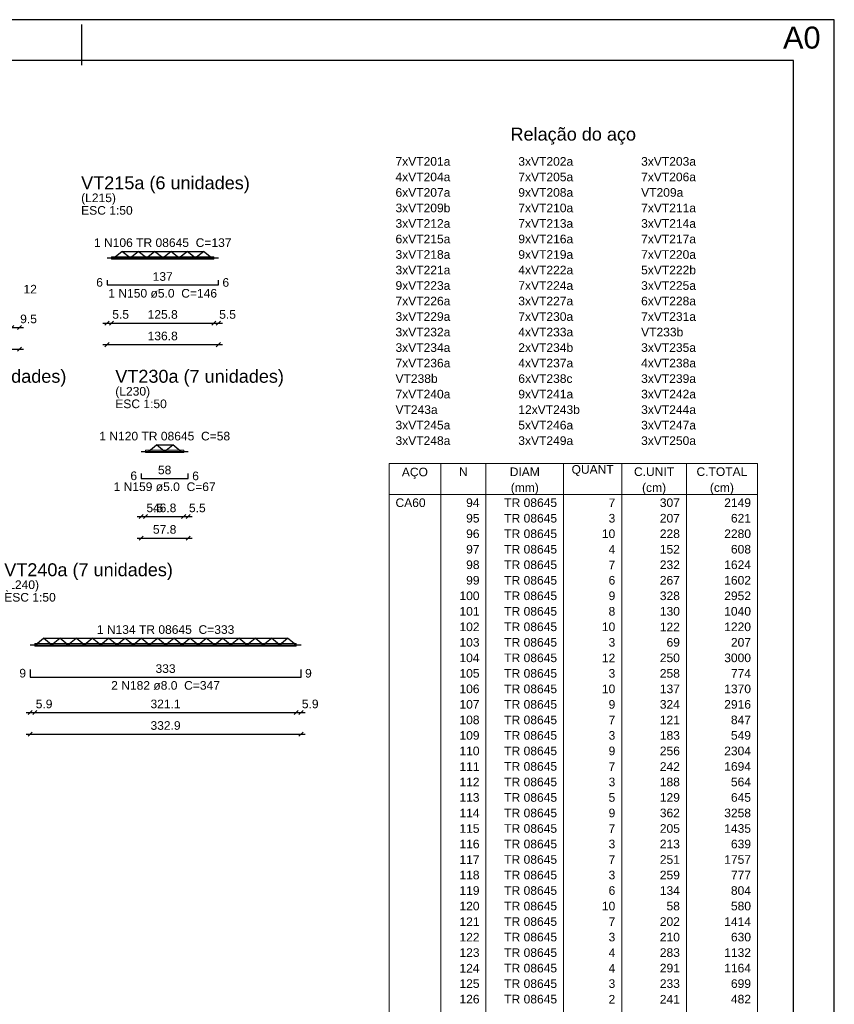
# Model space of a CAD drawing. Header units: millimetres. Extents: x 0 to 119, y 0 to 84.
# Tile 23 of 23: x 99 to 119, y 60 to 84. Entities that reach past the tile are written whole.
import ezdxf

# ---------------------------------------------------------------- set-up
doc = ezdxf.new("R2010")
doc.units = ezdxf.units.MM
doc.header["$MEASUREMENT"] = 0
doc.linetypes.add('NULL', pattern=[0])
doc.layers.get('0').update_dxf_attribs({"lineweight": 18})
for name, color, linetype, lineweight in [('Descrição da armadura', 7, 'Continuous', 0), ('DT-Armadura positiva', 2, 'Continuous', 30), ('DT-Cotas', 9, 'Continuous', 5), ('DT-Forma', 5, 'Continuous', 5), ('DT-Relação do aço', 9, 'Continuous', 5), ('DT-Título', 3, 'Continuous', 20), ('Textos armaduras', 7, 'Continuous', 0)]:
    doc.layers.add(name, color=color, linetype=linetype, lineweight=lineweight)
doc.layers.add('SEDUC_MARF', color=1, linetype='Continuous')
doc.layers.add('SEDUC_MARGG', color=7, linetype='Continuous')
doc.styles.add('Arial', font='txt')
doc.dimstyles.new('UM_50.000000', dxfattribs={"dimtxt": 0.18, "dimasz": 0.1, "dimexe": 0.1, "dimexo": 0.2, "dimgap": 0, "dimtad": 1, "dimtih": 1, "dimtoh": 1, "dimdec": 1, "dimlfac": 50, "dimzin": 0, "dimdsep": 46, "dimtxsty": 'Standard', "dimcen": 0.09, "dimdle": 0.1, "dimadec": 1, "dimazin": 2, "dimtfac": 1, "dimtdec": 4, "dimtofl": 0, "dimtmove": 0, "dimatfit": 3, "dimfxl": 1, "dimtolj": 1, "dimarcsym": 0})

# ---------------------------------------------------------------- blocks, each defined once
blk = doc.blocks.new('_Oblique')
at = {"color": 0, "linetype": 'ByBlock', "lineweight": -2}
blk.add_line((-0.5, -0.5), (0.5, 0.5), dxfattribs=at)
blk = doc.blocks.new('*D62')
at = {"layer": 'Defpoints', "color": 0}
for p in [(93.719, 76.004), (98.873, 76.004), (98.873, 76.004)]:
    blk.add_point(p, dxfattribs=at)
at = {"layer": 'DT-Cotas', "color": 0, "lineweight": -2}
blk.add_line((93.619, 76.004), (98.973, 76.004), dxfattribs=at)
at = {"layer": 'DT-Cotas', "color": 0, "lineweight": -2, "xscale": 0.1, "yscale": 0.1, "zscale": 0.1, "rotation": 180}
blk.add_blockref('_Oblique', (93.719, 76.004), dxfattribs=at)
at = {"layer": 'DT-Cotas', "color": 0, "lineweight": -2, "xscale": 0.1, "yscale": 0.1, "zscale": 0.1}
blk.add_blockref('_Oblique', (98.873, 76.004), dxfattribs=at)
at = {"layer": 'DT-Cotas', "color": 7, "insert": (96.296, 76.216), "char_height": 0.2118, "attachment_point": 5, "rotation": 0.0057, "style": 'Arial'}
blk.add_mtext('\\A1;257.7', dxfattribs=at)
blk = doc.blocks.new('*D65')
at = {"layer": 'Defpoints', "color": 0}
for p in [(98.683, 76.533), (98.873, 76.533), (98.873, 76.533)]:
    blk.add_point(p, dxfattribs=at)
at = {"layer": 'DT-Cotas', "color": 0, "lineweight": -2}
blk.add_line((98.583, 76.533), (98.973, 76.533), dxfattribs=at)
at = {"layer": 'DT-Cotas', "color": 0, "lineweight": -2, "xscale": 0.1, "yscale": 0.1, "zscale": 0.1, "rotation": 180}
blk.add_blockref('_Oblique', (98.683, 76.533), dxfattribs=at)
at = {"layer": 'DT-Cotas', "color": 0, "lineweight": -2, "xscale": 0.1, "yscale": 0.1, "zscale": 0.1}
blk.add_blockref('_Oblique', (98.873, 76.533), dxfattribs=at)
at = {"layer": 'DT-Cotas', "color": 7, "insert": (99.098, 76.745), "char_height": 0.2118, "attachment_point": 5, "rotation": 0.0057, "style": 'Arial'}
blk.add_mtext('\\A1;9.5', dxfattribs=at)
blk = doc.blocks.new('*D66')
at = {"layer": 'Defpoints', "color": 0}
for p in [(101.027, 76.114), (103.763, 76.114), (103.763, 76.114)]:
    blk.add_point(p, dxfattribs=at)
at = {"layer": 'DT-Cotas', "color": 0, "lineweight": -2}
blk.add_line((100.927, 76.114), (103.863, 76.114), dxfattribs=at)
at = {"layer": 'DT-Cotas', "color": 0, "lineweight": -2, "xscale": 0.1, "yscale": 0.1, "zscale": 0.1, "rotation": 180}
blk.add_blockref('_Oblique', (101.027, 76.114), dxfattribs=at)
at = {"layer": 'DT-Cotas', "color": 0, "lineweight": -2, "xscale": 0.1, "yscale": 0.1, "zscale": 0.1}
blk.add_blockref('_Oblique', (103.763, 76.114), dxfattribs=at)
at = {"layer": 'DT-Cotas', "color": 7, "insert": (102.395, 76.326), "char_height": 0.2118, "attachment_point": 5, "rotation": 0.0057, "style": 'Arial'}
blk.add_mtext('\\A1;136.8', dxfattribs=at)
blk = doc.blocks.new('*D67')
at = {"layer": 'Defpoints', "color": 0}
for p in [(101.027, 76.643), (101.137, 76.643), (101.137, 76.643)]:
    blk.add_point(p, dxfattribs=at)
at = {"layer": 'DT-Cotas', "color": 0, "lineweight": -2}
blk.add_line((100.927, 76.643), (101.237, 76.643), dxfattribs=at)
at = {"layer": 'DT-Cotas', "color": 0, "lineweight": -2, "xscale": 0.1, "yscale": 0.1, "zscale": 0.1, "rotation": 180}
blk.add_blockref('_Oblique', (101.027, 76.643), dxfattribs=at)
at = {"layer": 'DT-Cotas', "color": 0, "lineweight": -2, "xscale": 0.1, "yscale": 0.1, "zscale": 0.1}
blk.add_blockref('_Oblique', (101.137, 76.643), dxfattribs=at)
at = {"layer": 'DT-Cotas', "color": 7, "insert": (101.362, 76.855), "char_height": 0.2118, "attachment_point": 5, "rotation": 0.0057, "style": 'Arial'}
blk.add_mtext('\\A1;5.5', dxfattribs=at)
blk = doc.blocks.new('*D68')
at = {"layer": 'Defpoints', "color": 0}
for p in [(101.137, 76.643), (103.653, 76.643), (103.653, 76.643)]:
    blk.add_point(p, dxfattribs=at)
at = {"layer": 'DT-Cotas', "color": 0, "lineweight": -2}
blk.add_line((101.037, 76.643), (103.753, 76.643), dxfattribs=at)
at = {"layer": 'DT-Cotas', "color": 0, "lineweight": -2, "xscale": 0.1, "yscale": 0.1, "zscale": 0.1, "rotation": 180}
blk.add_blockref('_Oblique', (101.137, 76.643), dxfattribs=at)
at = {"layer": 'DT-Cotas', "color": 0, "lineweight": -2, "xscale": 0.1, "yscale": 0.1, "zscale": 0.1}
blk.add_blockref('_Oblique', (103.653, 76.643), dxfattribs=at)
at = {"layer": 'DT-Cotas', "color": 7, "insert": (102.395, 76.855), "char_height": 0.2118, "attachment_point": 5, "rotation": 0.0057, "style": 'Arial'}
blk.add_mtext('\\A1;125.8', dxfattribs=at)
blk = doc.blocks.new('*D69')
at = {"layer": 'Defpoints', "color": 0}
for p in [(103.653, 76.643), (103.763, 76.643), (103.763, 76.643)]:
    blk.add_point(p, dxfattribs=at)
at = {"layer": 'DT-Cotas', "color": 0, "lineweight": -2}
blk.add_line((103.553, 76.643), (103.863, 76.643), dxfattribs=at)
at = {"layer": 'DT-Cotas', "color": 0, "lineweight": -2, "xscale": 0.1, "yscale": 0.1, "zscale": 0.1, "rotation": 180}
blk.add_blockref('_Oblique', (103.653, 76.643), dxfattribs=at)
at = {"layer": 'DT-Cotas', "color": 0, "lineweight": -2, "xscale": 0.1, "yscale": 0.1, "zscale": 0.1}
blk.add_blockref('_Oblique', (103.763, 76.643), dxfattribs=at)
at = {"layer": 'DT-Cotas', "color": 7, "insert": (103.989, 76.855), "char_height": 0.2118, "attachment_point": 5, "rotation": 0.0057, "style": 'Arial'}
blk.add_mtext('\\A1;5.5', dxfattribs=at)
blk = doc.blocks.new('*D130')
at = {"layer": 'Defpoints', "color": 0}
for p in [(101.865, 71.36), (103.02, 71.36), (103.02, 71.36)]:
    blk.add_point(p, dxfattribs=at)
at = {"layer": 'DT-Cotas', "color": 0, "lineweight": -2}
blk.add_line((101.765, 71.36), (103.12, 71.36), dxfattribs=at)
at = {"layer": 'DT-Cotas', "color": 0, "lineweight": -2, "xscale": 0.1, "yscale": 0.1, "zscale": 0.1, "rotation": 180}
blk.add_blockref('_Oblique', (101.865, 71.36), dxfattribs=at)
at = {"layer": 'DT-Cotas', "color": 0, "lineweight": -2, "xscale": 0.1, "yscale": 0.1, "zscale": 0.1}
blk.add_blockref('_Oblique', (103.02, 71.36), dxfattribs=at)
at = {"layer": 'DT-Cotas', "color": 7, "insert": (102.443, 71.572), "char_height": 0.2118, "attachment_point": 5, "rotation": 0.0057, "style": 'Arial'}
blk.add_mtext('\\A1;57.8', dxfattribs=at)
blk = doc.blocks.new('*D131')
at = {"layer": 'Defpoints', "color": 0}
for p in [(101.865, 71.889), (101.975, 71.889), (101.975, 71.889)]:
    blk.add_point(p, dxfattribs=at)
at = {"layer": 'DT-Cotas', "color": 0, "lineweight": -2}
blk.add_line((101.765, 71.889), (102.075, 71.889), dxfattribs=at)
at = {"layer": 'DT-Cotas', "color": 0, "lineweight": -2, "xscale": 0.1, "yscale": 0.1, "zscale": 0.1, "rotation": 180}
blk.add_blockref('_Oblique', (101.865, 71.889), dxfattribs=at)
at = {"layer": 'DT-Cotas', "color": 0, "lineweight": -2, "xscale": 0.1, "yscale": 0.1, "zscale": 0.1}
blk.add_blockref('_Oblique', (101.975, 71.889), dxfattribs=at)
at = {"layer": 'DT-Cotas', "color": 7, "insert": (102.201, 72.101), "char_height": 0.2118, "attachment_point": 5, "rotation": 0.0057, "style": 'Arial'}
blk.add_mtext('\\A1;5.5', dxfattribs=at)
blk = doc.blocks.new('*D132')
at = {"layer": 'Defpoints', "color": 0}
for p in [(101.975, 71.889), (102.91, 71.889), (102.91, 71.889)]:
    blk.add_point(p, dxfattribs=at)
at = {"layer": 'DT-Cotas', "color": 0, "lineweight": -2}
blk.add_line((101.875, 71.889), (103.01, 71.889), dxfattribs=at)
at = {"layer": 'DT-Cotas', "color": 0, "lineweight": -2, "xscale": 0.1, "yscale": 0.1, "zscale": 0.1, "rotation": 180}
blk.add_blockref('_Oblique', (101.975, 71.889), dxfattribs=at)
at = {"layer": 'DT-Cotas', "color": 0, "lineweight": -2, "xscale": 0.1, "yscale": 0.1, "zscale": 0.1}
blk.add_blockref('_Oblique', (102.91, 71.889), dxfattribs=at)
at = {"layer": 'DT-Cotas', "color": 7, "insert": (102.443, 72.101), "char_height": 0.2118, "attachment_point": 5, "rotation": 0.0057, "style": 'Arial'}
blk.add_mtext('\\A1;46.8', dxfattribs=at)
blk = doc.blocks.new('*D133')
at = {"layer": 'Defpoints', "color": 0}
for p in [(102.91, 71.889), (103.02, 71.889), (103.02, 71.889)]:
    blk.add_point(p, dxfattribs=at)
at = {"layer": 'DT-Cotas', "color": 0, "lineweight": -2}
blk.add_line((102.81, 71.889), (103.12, 71.889), dxfattribs=at)
at = {"layer": 'DT-Cotas', "color": 0, "lineweight": -2, "xscale": 0.1, "yscale": 0.1, "zscale": 0.1, "rotation": 180}
blk.add_blockref('_Oblique', (102.91, 71.889), dxfattribs=at)
at = {"layer": 'DT-Cotas', "color": 0, "lineweight": -2, "xscale": 0.1, "yscale": 0.1, "zscale": 0.1}
blk.add_blockref('_Oblique', (103.02, 71.889), dxfattribs=at)
at = {"layer": 'DT-Cotas', "color": 7, "insert": (103.246, 72.101), "char_height": 0.2118, "attachment_point": 5, "rotation": 0.0057, "style": 'Arial'}
blk.add_mtext('\\A1;5.5', dxfattribs=at)
blk = doc.blocks.new('*D186')
at = {"layer": 'Defpoints', "color": 0}
for p in [(99.136, 66.542), (105.794, 66.542), (105.794, 66.542)]:
    blk.add_point(p, dxfattribs=at)
at = {"layer": 'DT-Cotas', "color": 0, "lineweight": -2}
blk.add_line((99.036, 66.542), (105.894, 66.542), dxfattribs=at)
at = {"layer": 'DT-Cotas', "color": 0, "lineweight": -2, "xscale": 0.1, "yscale": 0.1, "zscale": 0.1, "rotation": 180}
blk.add_blockref('_Oblique', (99.136, 66.542), dxfattribs=at)
at = {"layer": 'DT-Cotas', "color": 0, "lineweight": -2, "xscale": 0.1, "yscale": 0.1, "zscale": 0.1}
blk.add_blockref('_Oblique', (105.794, 66.542), dxfattribs=at)
at = {"layer": 'DT-Cotas', "color": 7, "insert": (102.465, 66.753), "char_height": 0.2118, "attachment_point": 5, "rotation": 0.0057, "style": 'Arial'}
blk.add_mtext('\\A1;332.9', dxfattribs=at)
blk = doc.blocks.new('*D187')
at = {"layer": 'Defpoints', "color": 0}
for p in [(99.136, 67.071), (99.254, 67.071), (99.254, 67.071)]:
    blk.add_point(p, dxfattribs=at)
at = {"layer": 'DT-Cotas', "color": 0, "lineweight": -2}
blk.add_line((99.036, 67.071), (99.354, 67.071), dxfattribs=at)
at = {"layer": 'DT-Cotas', "color": 0, "lineweight": -2, "xscale": 0.1, "yscale": 0.1, "zscale": 0.1, "rotation": 180}
blk.add_blockref('_Oblique', (99.136, 67.071), dxfattribs=at)
at = {"layer": 'DT-Cotas', "color": 0, "lineweight": -2, "xscale": 0.1, "yscale": 0.1, "zscale": 0.1}
blk.add_blockref('_Oblique', (99.254, 67.071), dxfattribs=at)
at = {"layer": 'DT-Cotas', "color": 7, "insert": (99.48, 67.283), "char_height": 0.2118, "attachment_point": 5, "rotation": 0.0057, "style": 'Arial'}
blk.add_mtext('\\A1;5.9', dxfattribs=at)
blk = doc.blocks.new('*D188')
at = {"layer": 'Defpoints', "color": 0}
for p in [(99.254, 67.071), (105.676, 67.071), (105.676, 67.071)]:
    blk.add_point(p, dxfattribs=at)
at = {"layer": 'DT-Cotas', "color": 0, "lineweight": -2}
blk.add_line((99.154, 67.071), (105.776, 67.071), dxfattribs=at)
at = {"layer": 'DT-Cotas', "color": 0, "lineweight": -2, "xscale": 0.1, "yscale": 0.1, "zscale": 0.1, "rotation": 180}
blk.add_blockref('_Oblique', (99.254, 67.071), dxfattribs=at)
at = {"layer": 'DT-Cotas', "color": 0, "lineweight": -2, "xscale": 0.1, "yscale": 0.1, "zscale": 0.1}
blk.add_blockref('_Oblique', (105.676, 67.071), dxfattribs=at)
at = {"layer": 'DT-Cotas', "color": 7, "insert": (102.465, 67.283), "char_height": 0.2118, "attachment_point": 5, "rotation": 0.0057, "style": 'Arial'}
blk.add_mtext('\\A1;321.1', dxfattribs=at)
blk = doc.blocks.new('*D189')
at = {"layer": 'Defpoints', "color": 0}
for p in [(105.676, 67.071), (105.794, 67.071), (105.794, 67.071)]:
    blk.add_point(p, dxfattribs=at)
at = {"layer": 'DT-Cotas', "color": 0, "lineweight": -2}
blk.add_line((105.576, 67.071), (105.894, 67.071), dxfattribs=at)
at = {"layer": 'DT-Cotas', "color": 0, "lineweight": -2, "xscale": 0.1, "yscale": 0.1, "zscale": 0.1, "rotation": 180}
blk.add_blockref('_Oblique', (105.676, 67.071), dxfattribs=at)
at = {"layer": 'DT-Cotas', "color": 0, "lineweight": -2, "xscale": 0.1, "yscale": 0.1, "zscale": 0.1}
blk.add_blockref('_Oblique', (105.794, 67.071), dxfattribs=at)
at = {"layer": 'DT-Cotas', "color": 7, "insert": (106.02, 67.283), "char_height": 0.2118, "attachment_point": 5, "rotation": 0.0057, "style": 'Arial'}
blk.add_mtext('\\A1;5.9', dxfattribs=at)

msp = doc.modelspace()

# ---------------------------------------------------------------- linework, layer by layer
at = {"layer": 'DT-Armadura positiva'}
for p, q in [((101.1948, 78.246), (101.3948, 78.406)), ((101.5948, 78.246), (101.3948, 78.406)), ((101.3948, 78.406), (103.3948, 78.406)), ((101.5948, 78.246), (101.7948, 78.406)), ((101.9948, 78.246), (101.7948, 78.406)), ((101.9948, 78.246), (102.1948, 78.406)), ((102.3948, 78.246), (102.1948, 78.406)), ((102.3948, 78.246), (102.5948, 78.406)), ((102.7948, 78.246), (102.5948, 78.406)), ((102.7948, 78.246), (102.9948, 78.406)), ((103.1948, 78.246), (102.9948, 78.406)), ((103.1948, 78.246), (103.3948, 78.406)), ((103.5948, 78.246), (103.3948, 78.406)), ((101.0265, 78.246), (103.7631, 78.246)), ((102.0428, 73.4918), (102.2428, 73.6518)), ((102.4428, 73.4918), (102.2428, 73.6518)), ((102.2428, 73.6518), (102.6428, 73.6518)), ((102.4428, 73.4918), (102.6428, 73.6518)), ((102.8428, 73.4918), (102.6428, 73.6518)), ((101.8652, 73.4918), (103.0204, 73.4918)), ((99.1361, 68.7376), (105.7943, 68.7376)), ((99.2652, 68.7376), (99.4652, 68.8976)), ((99.6652, 68.7376), (99.4652, 68.8976)), ((99.4652, 68.8976), (105.4652, 68.8976)), ((99.6652, 68.7376), (99.8652, 68.8976)), ((100.0652, 68.7376), (99.8652, 68.8976)), ((100.0652, 68.7376), (100.2652, 68.8976)), ((100.4652, 68.7376), (100.2652, 68.8976)), ((100.4652, 68.7376), (100.6652, 68.8976)), ((100.8652, 68.7376), (100.6652, 68.8976)), ((100.8652, 68.7376), (101.0652, 68.8976)), ((101.2652, 68.7376), (101.0652, 68.8976)), ((101.2652, 68.7376), (101.4652, 68.8976)), ((101.6652, 68.7376), (101.4652, 68.8976)), ((101.6652, 68.7376), (101.8652, 68.8976)), ((102.0652, 68.7376), (101.8652, 68.8976)), ((102.0652, 68.7376), (102.2652, 68.8976)), ((102.4652, 68.7376), (102.2652, 68.8976)), ((102.4652, 68.7376), (102.6652, 68.8976)), ((102.8652, 68.7376), (102.6652, 68.8976)), ((102.8652, 68.7376), (103.0652, 68.8976)), ((103.2652, 68.7376), (103.0652, 68.8976)), ((103.2652, 68.7376), (103.4652, 68.8976)), ((103.6652, 68.7376), (103.4652, 68.8976)), ((103.6652, 68.7376), (103.8652, 68.8976)), ((104.0652, 68.7376), (103.8652, 68.8976)), ((104.0652, 68.7376), (104.2652, 68.8976)), ((104.4652, 68.7376), (104.2652, 68.8976)), ((104.4652, 68.7376), (104.6652, 68.8976)), ((104.8652, 68.7376), (104.6652, 68.8976)), ((104.8652, 68.7376), (105.0652, 68.8976)), ((105.2652, 68.7376), (105.0652, 68.8976)), ((105.2652, 68.7376), (105.4652, 68.8976)), ((105.6652, 68.7376), (105.4652, 68.8976))]:
    msp.add_line(p, q, dxfattribs=at)
for points in [[(101.0265, 77.7024), (101.0265, 77.5824), (103.7631, 77.5824), (103.7631, 77.7024)], [(101.8652, 72.9482), (101.8652, 72.8282), (103.0204, 72.8282), (103.0204, 72.9482)], [(99.1361, 68.13), (99.1361, 67.946), (105.7943, 67.946), (105.7943, 68.13)]]:
    msp.add_lwpolyline(points, dxfattribs=at)
at = {"layer": 'DT-Forma'}
for points in [[(101.1365, 78.216), (101.1365, 78.276), (103.6531, 78.276), (103.6531, 78.216), (101.1365, 78.216)], [(101.9752, 73.4618), (101.9752, 73.5218), (102.9104, 73.5218), (102.9104, 73.4618), (101.9752, 73.4618)], [(99.2541, 68.7076), (99.2541, 68.7676), (105.6763, 68.7676), (105.6763, 68.7076), (99.2541, 68.7076)]]:
    msp.add_lwpolyline(points, close=True, dxfattribs=at)
at = {"layer": 'DT-Relação do aço', "linetype": 'Continuous'}
for p, q in [((107.9573, 73.1947), (117.0118, 73.1947)), ((107.9573, 73.1947), (107.9573, 72.4322)), ((109.2281, 73.1947), (109.2281, 72.4322)), ((110.3401, 73.1947), (110.3401, 72.4322)), ((112.2463, 73.1947), (112.2463, 72.4322)), ((113.6759, 73.1947), (113.6759, 72.4322)), ((115.2644, 73.1947), (115.2644, 72.4322)), ((117.0118, 73.1947), (117.0118, 72.4322)), ((107.9573, 72.4322), (117.0118, 72.4322)), ((107.9573, 72.4322), (107.9573, 36.2144)), ((109.2281, 72.4322), (109.2281, 36.2144)), ((110.3401, 72.4322), (110.3401, 36.2144)), ((112.2463, 72.4322), (112.2463, 36.2144)), ((113.6759, 72.4322), (113.6759, 36.2144)), ((115.2644, 72.4322), (115.2644, 36.2144)), ((117.0118, 72.4322), (117.0118, 36.2144))]:
    msp.add_line(p, q, dxfattribs=at)
at = {"layer": 'SEDUC_MARF'}
msp.add_line((100.4015, 83.9804), (100.4015, 82.9804), dxfattribs=at)
msp.add_lwpolyline([(118.9, 84.1), (0, 84.1), (0, 0), (118.9, 0)], close=True, dxfattribs=at)
at = {"layer": 'SEDUC_MARGG'}
msp.add_lwpolyline([(2.5, 1), (117.9, 1), (117.9, 83.1), (2.5, 83.1), (2.5, 1)], dxfattribs=at)

# ---------------------------------------------------------------- texts
at = {"layer": 'Defpoints', "linetype": 'NULL', "insert": (117.64, 83.9301), "char_height": 0.54, "width": 5.451037, "attachment_point": 1, "line_spacing_factor": 0.9, "style": 'Arial'}
msp.add_mtext('A0', dxfattribs=at)
at = {"layer": 'Descrição da armadura', "linetype": 'NULL', "char_height": 0.2118, "attachment_point": 8, "line_spacing_factor": 0.9, "style": 'Arial'}
for s, insert, width in [('1 N106 TR 08645  C=137', (102.3961, 78.5119), 6.626104), ('1 N150 ø5.0  C=146', (102.3951, 77.2649), 5.239541), ('1 N120 TR 08645  C=58', (102.4448, 73.7577), 6.303535), ('1 N159 ø5.0  C=67', (102.4428, 72.5107), 4.916973), ('1 N134 TR 08645  C=333', (102.4657, 69.0035), 6.626104), ('2 N182 ø8.0  C=347', (102.4657, 67.6285), 5.239541)]:
    msp.add_mtext(s, dxfattribs=dict(at, insert=insert, width=width))
at = {"layer": 'DT-Relação do aço', "color": 7, "linetype": 'NULL', "line_spacing_factor": 0.9, "style": 'Arial'}
for s, insert, char_height, width, attachment_point in [('Relação do aço', (112.4846, 81.0313), 0.3177, 6.115312, 8), ('7xVT201a', (108.1162, 80.5082), 0.2118, 2.643984, 7), ('3xVT202a', (111.1343, 80.5082), 0.2118, 2.643984, 7), ('3xVT203a', (114.1525, 80.5082), 0.2118, 2.643984, 7), ('4xVT204a', (108.1162, 80.1269), 0.2118, 2.643984, 7), ('7xVT205a', (111.1343, 80.1269), 0.2118, 2.643984, 7), ('7xVT206a', (114.1525, 80.1269), 0.2118, 2.643984, 7), ('6xVT207a', (108.1162, 79.7457), 0.2118, 2.643984, 7), ('9xVT208a', (111.1343, 79.7457), 0.2118, 2.643984, 7), ('VT209a', (114.1525, 79.7457), 0.2118, 2.031416, 7), ('3xVT209b', (108.1162, 79.3644), 0.2118, 2.643984, 7), ('7xVT210a', (111.1343, 79.3644), 0.2118, 2.643984, 7), ('7xVT211a', (114.1525, 79.3644), 0.2118, 2.643984, 7), ('3xVT212a', (108.1162, 78.9832), 0.2118, 2.643984, 7), ('7xVT213a', (111.1343, 78.9832), 0.2118, 2.643984, 7), ('3xVT214a', (114.1525, 78.9832), 0.2118, 2.643984, 7), ('6xVT215a', (108.1162, 78.602), 0.2118, 2.643984, 7), ('9xVT216a', (111.1343, 78.602), 0.2118, 2.643984, 7), ('7xVT217a', (114.1525, 78.602), 0.2118, 2.643984, 7), ('3xVT218a', (108.1162, 78.2207), 0.2118, 2.643984, 7), ('9xVT219a', (111.1343, 78.2207), 0.2118, 2.643984, 7), ('7xVT220a', (114.1525, 78.2207), 0.2118, 2.643984, 7), ('3xVT221a', (108.1162, 77.8395), 0.2118, 2.643984, 7), ('4xVT222a', (111.1343, 77.8395), 0.2118, 2.643984, 7), ('5xVT222b', (114.1525, 77.8395), 0.2118, 2.643984, 7), ('9xVT223a', (108.1162, 77.4582), 0.2118, 2.643984, 7), ('7xVT224a', (111.1343, 77.4582), 0.2118, 2.643984, 7), ('3xVT225a', (114.1525, 77.4582), 0.2118, 2.643984, 7), ('7xVT226a', (108.1162, 77.077), 0.2118, 2.643984, 7), ('3xVT227a', (111.1343, 77.077), 0.2118, 2.643984, 7), ('6xVT228a', (114.1525, 77.077), 0.2118, 2.643984, 7), ('3xVT229a', (108.1162, 76.6958), 0.2118, 2.643984, 7), ('7xVT230a', (111.1343, 76.6958), 0.2118, 2.643984, 7), ('7xVT231a', (114.1525, 76.6958), 0.2118, 2.643984, 7), ('3xVT232a', (108.1162, 76.3145), 0.2118, 2.643984, 7), ('4xVT233a', (111.1343, 76.3145), 0.2118, 2.643984, 7), ('VT233b', (114.1525, 76.3145), 0.2118, 2.031416, 7), ('2xVT234b', (111.1343, 75.9333), 0.2118, 2.643984, 7), ('3xVT234a', (108.1162, 75.9333), 0.2118, 2.643984, 7), ('3xVT235a', (114.1525, 75.9333), 0.2118, 2.643984, 7), ('7xVT236a', (108.1162, 75.552), 0.2118, 2.643984, 7), ('4xVT237a', (111.1343, 75.552), 0.2118, 2.643984, 7), ('4xVT238a', (114.1525, 75.552), 0.2118, 2.643984, 7), ('VT238b', (108.1162, 75.1708), 0.2118, 2.031416, 7), ('6xVT238c', (111.1343, 75.1708), 0.2118, 2.611416, 7), ('3xVT239a', (114.1525, 75.1708), 0.2118, 2.643984, 7), ('7xVT240a', (108.1162, 74.7896), 0.2118, 2.643984, 7), ('9xVT241a', (111.1343, 74.7896), 0.2118, 2.643984, 7), ('3xVT242a', (114.1525, 74.7896), 0.2118, 2.643984, 7), ('VT243a', (108.1162, 74.4083), 0.2118, 2.031416, 7), ('12xVT243b', (111.1343, 74.4083), 0.2118, 2.966553, 7), ('3xVT244a', (114.1525, 74.4083), 0.2118, 2.643984, 7), ('3xVT245a', (108.1162, 74.0271), 0.2118, 2.643984, 7), ('5xVT246a', (111.1343, 74.0271), 0.2118, 2.643984, 7), ('3xVT247a', (114.1525, 74.0271), 0.2118, 2.643984, 7), ('3xVT248a', (108.1162, 73.6458), 0.2118, 2.643984, 7), ('3xVT249a', (111.1343, 73.6458), 0.2118, 2.643984, 7), ('3xVT250a', (114.1525, 73.6458), 0.2118, 2.643984, 7), ('AÇO', (108.5927, 72.8135), 0.2118, 1.256855, 8), ('N', (109.7841, 72.8834), 0.2118, 0.418857, 8), ('DIAM', (111.2932, 72.8834), 0.2118, 1.45, 8), ('QUANT', (112.9611, 72.8834), 0.2118, 2.03, 8), ('C.UNIT', (114.4702, 72.8834), 0.2118, 1.933145, 8), ('C.TOTAL', (116.1381, 72.8834), 0.2118, 2.449141, 8), ('(mm)', (111.2932, 72.4322), 0.2118, 1.352578, 8), ('(cm)', (114.4702, 72.4322), 0.2118, 1.159434, 8), ('(cm)', (116.1381, 72.4322), 0.2118, 1.159434, 8), ('CA60', (108.1162, 72.1209), 0.2118, 1.45085, 7), ('94', (110.1812, 72.1209), 0.2118, 0.645137, 9), ('TR 08645', (112.0874, 72.1209), 0.2118, 2.547129, 9), ('7', (113.5171, 72.1209), 0.2118, 0.322568, 9), ('307', (115.1056, 72.1209), 0.2118, 0.967705, 9), ('2149', (116.8529, 72.1209), 0.2118, 1.290273, 9), ('95', (110.1812, 71.7396), 0.2118, 0.645137, 9), ('TR 08645', (112.0874, 71.7396), 0.2118, 2.547129, 9), ('3', (113.5171, 71.7396), 0.2118, 0.322568, 9), ('207', (115.1056, 71.7396), 0.2118, 0.967705, 9), ('621', (116.8529, 71.7396), 0.2118, 0.967705, 9), ('96', (110.1812, 71.3584), 0.2118, 0.645137, 9), ('TR 08645', (112.0874, 71.3584), 0.2118, 2.547129, 9), ('10', (113.5171, 71.3584), 0.2118, 0.645137, 9), ('228', (115.1056, 71.3584), 0.2118, 0.967705, 9), ('2280', (116.8529, 71.3584), 0.2118, 1.290273, 9), ('97', (110.1812, 70.9772), 0.2118, 0.645137, 9), ('TR 08645', (112.0874, 70.9772), 0.2118, 2.547129, 9), ('4', (113.5171, 70.9772), 0.2118, 0.322568, 9), ('152', (115.1056, 70.9772), 0.2118, 0.967705, 9), ('608', (116.8529, 70.9772), 0.2118, 0.967705, 9), ('98', (110.1812, 70.5959), 0.2118, 0.645137, 9), ('TR 08645', (112.0874, 70.5959), 0.2118, 2.547129, 9), ('7', (113.5171, 70.5959), 0.2118, 0.322568, 9), ('232', (115.1056, 70.5959), 0.2118, 0.967705, 9), ('1624', (116.8529, 70.5959), 0.2118, 1.290273, 9), ('99', (110.1812, 70.2147), 0.2118, 0.645137, 9), ('TR 08645', (112.0874, 70.2147), 0.2118, 2.547129, 9), ('6', (113.5171, 70.2147), 0.2118, 0.322568, 9), ('267', (115.1056, 70.2147), 0.2118, 0.967705, 9), ('1602', (116.8529, 70.2147), 0.2118, 1.290273, 9), ('100', (110.1812, 69.8334), 0.2118, 0.967705, 9), ('TR 08645', (112.0874, 69.8334), 0.2118, 2.547129, 9), ('9', (113.5171, 69.8334), 0.2118, 0.322568, 9), ('328', (115.1056, 69.8334), 0.2118, 0.967705, 9), ('2952', (116.8529, 69.8334), 0.2118, 1.290273, 9), ('101', (110.1812, 69.4522), 0.2118, 0.967705, 9), ('TR 08645', (112.0874, 69.4522), 0.2118, 2.547129, 9), ('8', (113.5171, 69.4522), 0.2118, 0.322568, 9), ('130', (115.1056, 69.4522), 0.2118, 0.967705, 9), ('1040', (116.8529, 69.4522), 0.2118, 1.290273, 9), ('102', (110.1812, 69.071), 0.2118, 0.967705, 9), ('TR 08645', (112.0874, 69.071), 0.2118, 2.547129, 9), ('10', (113.5171, 69.071), 0.2118, 0.645137, 9), ('122', (115.1056, 69.071), 0.2118, 0.967705, 9), ('1220', (116.8529, 69.071), 0.2118, 1.290273, 9), ('103', (110.1812, 68.6897), 0.2118, 0.967705, 9), ('TR 08645', (112.0874, 68.6897), 0.2118, 2.547129, 9), ('3', (113.5171, 68.6897), 0.2118, 0.322568, 9), ('69', (115.1056, 68.6897), 0.2118, 0.645137, 9), ('207', (116.8529, 68.6897), 0.2118, 0.967705, 9), ('104', (110.1812, 68.3085), 0.2118, 0.967705, 9), ('TR 08645', (112.0874, 68.3085), 0.2118, 2.547129, 9), ('12', (113.5171, 68.3085), 0.2118, 0.645137, 9), ('250', (115.1056, 68.3085), 0.2118, 0.967705, 9), ('3000', (116.8529, 68.3085), 0.2118, 1.290273, 9), ('105', (110.1812, 67.9272), 0.2118, 0.967705, 9), ('TR 08645', (112.0874, 67.9272), 0.2118, 2.547129, 9), ('3', (113.5171, 67.9272), 0.2118, 0.322568, 9), ('258', (115.1056, 67.9272), 0.2118, 0.967705, 9), ('774', (116.8529, 67.9272), 0.2118, 0.967705, 9), ('106', (110.1812, 67.546), 0.2118, 0.967705, 9), ('TR 08645', (112.0874, 67.546), 0.2118, 2.547129, 9), ('10', (113.5171, 67.546), 0.2118, 0.645137, 9), ('137', (115.1056, 67.546), 0.2118, 0.967705, 9), ('1370', (116.8529, 67.546), 0.2118, 1.290273, 9), ('107', (110.1812, 67.1648), 0.2118, 0.967705, 9), ('TR 08645', (112.0874, 67.1648), 0.2118, 2.547129, 9), ('9', (113.5171, 67.1648), 0.2118, 0.322568, 9), ('324', (115.1056, 67.1648), 0.2118, 0.967705, 9), ('2916', (116.8529, 67.1648), 0.2118, 1.290273, 9), ('108', (110.1812, 66.7835), 0.2118, 0.967705, 9), ('TR 08645', (112.0874, 66.7835), 0.2118, 2.547129, 9), ('7', (113.5171, 66.7835), 0.2118, 0.322568, 9), ('121', (115.1056, 66.7835), 0.2118, 0.967705, 9), ('847', (116.8529, 66.7835), 0.2118, 0.967705, 9), ('109', (110.1812, 66.4023), 0.2118, 0.967705, 9), ('TR 08645', (112.0874, 66.4023), 0.2118, 2.547129, 9), ('3', (113.5171, 66.4023), 0.2118, 0.322568, 9), ('183', (115.1056, 66.4023), 0.2118, 0.967705, 9), ('549', (116.8529, 66.4023), 0.2118, 0.967705, 9), ('110', (110.1812, 66.021), 0.2118, 0.967705, 9), ('TR 08645', (112.0874, 66.021), 0.2118, 2.547129, 9), ('9', (113.5171, 66.021), 0.2118, 0.322568, 9), ('256', (115.1056, 66.021), 0.2118, 0.967705, 9), ('2304', (116.8529, 66.021), 0.2118, 1.290273, 9), ('111', (110.1812, 65.6398), 0.2118, 0.967705, 9), ('TR 08645', (112.0874, 65.6398), 0.2118, 2.547129, 9), ('7', (113.5171, 65.6398), 0.2118, 0.322568, 9), ('242', (115.1056, 65.6398), 0.2118, 0.967705, 9), ('1694', (116.8529, 65.6398), 0.2118, 1.290273, 9), ('112', (110.1812, 65.2586), 0.2118, 0.967705, 9), ('TR 08645', (112.0874, 65.2586), 0.2118, 2.547129, 9), ('3', (113.5171, 65.2586), 0.2118, 0.322568, 9), ('188', (115.1056, 65.2586), 0.2118, 0.967705, 9), ('564', (116.8529, 65.2586), 0.2118, 0.967705, 9), ('113', (110.1812, 64.8773), 0.2118, 0.967705, 9), ('TR 08645', (112.0874, 64.8773), 0.2118, 2.547129, 9), ('5', (113.5171, 64.8773), 0.2118, 0.322568, 9), ('129', (115.1056, 64.8773), 0.2118, 0.967705, 9), ('645', (116.8529, 64.8773), 0.2118, 0.967705, 9), ('114', (110.1812, 64.4961), 0.2118, 0.967705, 9), ('TR 08645', (112.0874, 64.4961), 0.2118, 2.547129, 9), ('9', (113.5171, 64.4961), 0.2118, 0.322568, 9), ('362', (115.1056, 64.4961), 0.2118, 0.967705, 9), ('3258', (116.8529, 64.4961), 0.2118, 1.290273, 9), ('115', (110.1812, 64.1148), 0.2118, 0.967705, 9), ('TR 08645', (112.0874, 64.1148), 0.2118, 2.547129, 9), ('7', (113.5171, 64.1148), 0.2118, 0.322568, 9), ('205', (115.1056, 64.1148), 0.2118, 0.967705, 9), ('1435', (116.8529, 64.1148), 0.2118, 1.290273, 9), ('116', (110.1812, 63.7336), 0.2118, 0.967705, 9), ('TR 08645', (112.0874, 63.7336), 0.2118, 2.547129, 9), ('3', (113.5171, 63.7336), 0.2118, 0.322568, 9), ('213', (115.1056, 63.7336), 0.2118, 0.967705, 9), ('639', (116.8529, 63.7336), 0.2118, 0.967705, 9), ('117', (110.1812, 63.3524), 0.2118, 0.967705, 9), ('TR 08645', (112.0874, 63.3524), 0.2118, 2.547129, 9), ('7', (113.5171, 63.3524), 0.2118, 0.322568, 9), ('251', (115.1056, 63.3524), 0.2118, 0.967705, 9), ('1757', (116.8529, 63.3524), 0.2118, 1.290273, 9), ('118', (110.1812, 62.9711), 0.2118, 0.967705, 9), ('TR 08645', (112.0874, 62.9711), 0.2118, 2.547129, 9), ('3', (113.5171, 62.9711), 0.2118, 0.322568, 9), ('259', (115.1056, 62.9711), 0.2118, 0.967705, 9), ('777', (116.8529, 62.9711), 0.2118, 0.967705, 9), ('119', (110.1812, 62.5899), 0.2118, 0.967705, 9), ('TR 08645', (112.0874, 62.5899), 0.2118, 2.547129, 9), ('6', (113.5171, 62.5899), 0.2118, 0.322568, 9), ('134', (115.1056, 62.5899), 0.2118, 0.967705, 9), ('804', (116.8529, 62.5899), 0.2118, 0.967705, 9), ('120', (110.1812, 62.2086), 0.2118, 0.967705, 9), ('TR 08645', (112.0874, 62.2086), 0.2118, 2.547129, 9), ('10', (113.5171, 62.2086), 0.2118, 0.645137, 9), ('58', (115.1056, 62.2086), 0.2118, 0.645137, 9), ('580', (116.8529, 62.2086), 0.2118, 0.967705, 9), ('121', (110.1812, 61.8274), 0.2118, 0.967705, 9), ('TR 08645', (112.0874, 61.8274), 0.2118, 2.547129, 9), ('7', (113.5171, 61.8274), 0.2118, 0.322568, 9), ('202', (115.1056, 61.8274), 0.2118, 0.967705, 9), ('1414', (116.8529, 61.8274), 0.2118, 1.290273, 9), ('122', (110.1812, 61.4462), 0.2118, 0.967705, 9), ('TR 08645', (112.0874, 61.4462), 0.2118, 2.547129, 9), ('3', (113.5171, 61.4462), 0.2118, 0.322568, 9), ('210', (115.1056, 61.4462), 0.2118, 0.967705, 9), ('630', (116.8529, 61.4462), 0.2118, 0.967705, 9), ('123', (110.1812, 61.0649), 0.2118, 0.967705, 9), ('TR 08645', (112.0874, 61.0649), 0.2118, 2.547129, 9), ('4', (113.5171, 61.0649), 0.2118, 0.322568, 9), ('283', (115.1056, 61.0649), 0.2118, 0.967705, 9), ('1132', (116.8529, 61.0649), 0.2118, 1.290273, 9), ('124', (110.1812, 60.6837), 0.2118, 0.967705, 9), ('TR 08645', (112.0874, 60.6837), 0.2118, 2.547129, 9), ('4', (113.5171, 60.6837), 0.2118, 0.322568, 9), ('291', (115.1056, 60.6837), 0.2118, 0.967705, 9), ('1164', (116.8529, 60.6837), 0.2118, 1.290273, 9), ('125', (110.1812, 60.3024), 0.2118, 0.967705, 9), ('TR 08645', (112.0874, 60.3024), 0.2118, 2.547129, 9), ('3', (113.5171, 60.3024), 0.2118, 0.322568, 9), ('233', (115.1056, 60.3024), 0.2118, 0.967705, 9), ('699', (116.8529, 60.3024), 0.2118, 0.967705, 9), ('126', (110.1812, 59.9212), 0.2118, 0.967705, 9), ('TR 08645', (112.0874, 59.9212), 0.2118, 2.547129, 9), ('2', (113.5171, 59.9212), 0.2118, 0.322568, 9), ('241', (115.1056, 59.9212), 0.2118, 0.967705, 9), ('482', (116.8529, 59.9212), 0.2118, 0.967705, 9)]:
    msp.add_mtext(s, dxfattribs=dict(at, insert=insert, char_height=char_height, width=width, attachment_point=attachment_point))
at = {"layer": 'DT-Título', "linetype": 'NULL', "attachment_point": 7, "line_spacing_factor": 0.798, "style": 'Arial'}
for s, insert, char_height, width in [('VT215a (6 unidades)', (100.3911, 79.836), 0.3177, 8.218633), ('(L215)', (100.3911, 79.553), 0.2118, 1.676562), ('ESC 1:50', (100.3911, 79.3049), 0.2118, 2.482559), ('VT229a (3 unidades)', (95.8838, 75.0818), 0.3177, 8.218633), ('VT230a (7 unidades)', (101.2298, 75.0818), 0.3177, 8.218633), ('(L230)', (101.2298, 74.7988), 0.2118, 1.676562), ('ESC 1:50', (101.2298, 74.5507), 0.2118, 2.482559), ('VT240a (7 unidades)', (98.5007, 70.3276), 0.3177, 8.218633), ('(L240)', (98.5007, 70.0446), 0.2118, 1.676562), ('ESC 1:50', (98.5007, 69.7965), 0.2118, 2.482559)]:
    msp.add_mtext(s, dxfattribs=dict(at, insert=insert, char_height=char_height, width=width))
at = {"layer": 'Textos armaduras', "linetype": 'NULL', "char_height": 0.2118, "line_spacing_factor": 0.9, "style": 'Arial'}
for s, insert, width, attachment_point in [('137', (102.3948, 77.6797), 1.367705, 8), ('6', (100.9265, 77.5365), 0.722568, 9), ('6', (103.8631, 77.7483), 0.722568, 1), ('12', (98.9728, 77.5833), 1.045137, 1), ('58', (102.4428, 72.9255), 1.045137, 8), ('6', (101.7652, 72.7823), 0.722568, 9), ('6', (103.1204, 72.9941), 0.722568, 1), ('333', (102.4652, 68.0433), 1.367705, 8), ('9', (99.0361, 67.9321), 0.722568, 9), ('9', (105.8943, 68.1439), 0.722568, 1)]:
    msp.add_mtext(s, dxfattribs=dict(at, insert=insert, width=width, attachment_point=attachment_point))

# ---------------------------------------------------------------- dimensions: what is measured, and where the dimension line sits
at = {"layer": 'DT-Cotas'}
for base, p1, p2, picture, middle in [((101.1365, 76.6434), (101.0265, 76.6434), (101.1365, 76.6434), '*D67', (101.3621, 76.8552)), ((103.6531, 76.6434), (101.1365, 76.6434), (103.6531, 76.6434), '*D68', (102.3948, 76.8552)), ((103.7631, 76.6434), (103.6531, 76.6434), (103.7631, 76.6434), '*D69', (103.9886, 76.8552)), ((98.8728, 76.5334), (98.6828, 76.5334), (98.8728, 76.5334), '*D65', (99.0984, 76.7452)), ((103.7631, 76.1139), (101.0265, 76.1139), (103.7631, 76.1139), '*D66', (102.3948, 76.3257)), ((98.8728, 76.0039), (93.7192, 76.0039), (98.8728, 76.0039), '*D62', (96.296, 76.2157)), ((101.9752, 71.8892), (101.8652, 71.8892), (101.9752, 71.8892), '*D131', (102.2008, 72.101)), ((102.9104, 71.8892), (101.9752, 71.8892), (102.9104, 71.8892), '*D132', (102.4428, 72.101)), ((103.0204, 71.8892), (102.9104, 71.8892), (103.0204, 71.8892), '*D133', (103.246, 72.101)), ((103.0204, 71.3597), (101.8652, 71.3597), (103.0204, 71.3597), '*D130', (102.4428, 71.5715)), ((99.2541, 67.071), (99.1361, 67.071), (99.2541, 67.071), '*D187', (99.4796, 67.2828)), ((105.6763, 67.071), (99.2541, 67.071), (105.6763, 67.071), '*D188', (102.4652, 67.2828)), ((105.7943, 67.071), (105.6763, 67.071), (105.7943, 67.071), '*D189', (106.0198, 67.2828)), ((105.7943, 66.5415), (99.1361, 66.5415), (105.7943, 66.5415), '*D186', (102.4652, 66.7533))]:
    dim = msp.add_linear_dim(base=base, p1=p1, p2=p2, dimstyle='UM_50.000000', override={"dimtxt": 0.2118, "dimasz": 0.1, "dimexe": 0.1, "dimexo": 0.2, "dimtad": 1, "dimtih": 0, "dimtoh": 0, "dimdec": 1, "dimlfac": 50, "dimzin": 8, "dimtxsty": 'Arial', "dimblk": 'Oblique', "dimblk1": 'Oblique', "dimblk2": 'Oblique', "dimsah": 1, "dimdle": 0.1, "dimse1": 1, "dimse2": 1, "dimclrt": 7, "dimadec": 1, "dimazin": 3, "dimtmove": 2, "dimldrblk": 'Oblique'}, dxfattribs=at)
    dim.commit()
    dim.dimension.update_dxf_attribs({"geometry": picture, "text_midpoint": middle, "dimtype": 160, "text_rotation": 0.00573})

doc.saveas('drawing.dxf')
